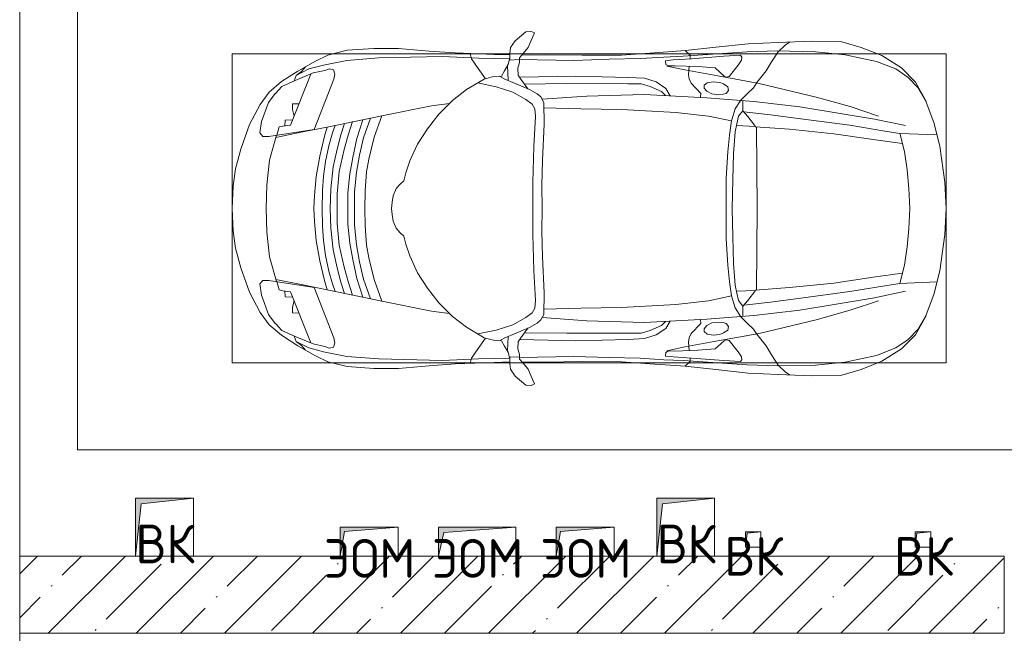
# Model space of a CAD drawing. Header units: millimetres. Extents: x -32229 to 170644, y -13689 to 125138.
# Tile 32 of 256: x -6265 to -1164, y 65050 to 68227. Entities that reach past the tile are written whole.
import ezdxf

# ---------------------------------------------------------------- set-up
doc = ezdxf.new("R2010")
doc.units = ezdxf.units.MM
for name, color, linetype, lineweight in [('A-ANNO-NOTE', 7, 'Continuous', 18), ('A-DETL-GENF', 7, 'Continuous', 18), ('A-FLOR', 7, 'Continuous', 18), ('A-WALL', 7, 'Continuous', 18), ('A-WALL-PATT', 7, 'Continuous', 40), ('C-PRKG', 7, 'Continuous', 18), ('M-EQPM', 7, 'Continuous', 18)]:
    doc.layers.add(name, color=color, linetype=linetype, lineweight=lineweight)
doc.styles.add('GOST Common', font='GOST_Common.ttf', dxfattribs={"height": 200})

# ---------------------------------------------------------------- blocks, each defined once
blk = doc.blocks.new('АР_Машиноместо - 4900x2400_М__5300х2500_-3113489--01 ЭО')
at = {"layer": 'A-DETL-GENF', "color": 253, "lineweight": 13, "true_color": 0xaaaaaa}
for p, q in [((1114.6, 4493), (927, 4466.6)), ((1250, 4500), (1114.6, 4493)), ((1250, 4500), (1385.4, 4493)), ((1385.4, 4493), (1573, 4466.6)), ((927, 4466.6), (804.4, 4436.7)), ((861.2, 4260.3), (869.3, 4451.1)), ((1573, 4466.6), (1695.6, 4436.7)), ((1638.8, 4260.3), (1630.7, 4451.1)), ((686, 4391.6), (596.3, 4340.6)), ((804.4, 4436.7), (686, 4391.6)), ((1695.6, 4436.7), (1814, 4391.6)), ((1814, 4391.6), (1903.7, 4340.6)), ((596.3, 4340.6), (522.5, 4267.9)), ((1903.7, 4340.6), (1977.5, 4267.9)), ((1050.4, 4297.3), (955.5, 4283.9)), ((1146, 4306.7), (1050.4, 4297.3)), ((1250, 4312), (1146, 4306.7)), ((1250, 4312), (1354, 4306.7)), ((1354, 4306.7), (1449.6, 4297.3)), ((1449.6, 4297.3), (1544.5, 4283.9)), ((522.5, 4267.9), (458.6, 4167)), ((955.5, 4283.9), (861, 4259.4)), ((914, 4272.5), (893.6, 4121.6)), ((1544.5, 4283.9), (1639, 4259.4)), ((1586, 4272.5), (1606.4, 4121.6)), ((1977.5, 4267.9), (2041.4, 4167)), ((458.6, 4167), (416.4, 4059.2)), ((2041.4, 4167), (2083.6, 4059.2)), ((893.6, 4121.6), (863.9, 3917.5)), ((1606.4, 4121.6), (1636.1, 3917.5)), ((416.4, 4059.2), (387.4, 3958.4)), ((2083.6, 4059.2), (2112.6, 3958.4)), ((387.4, 3958.4), (384, 3802.9)), ((2112.6, 3958.4), (2116, 3802.9)), ((863.9, 3917.5), (840.1, 3687.8)), ((1636.1, 3917.5), (1659.9, 3687.8)), ((384, 3802.9), (390.2, 3630)), ((2116, 3802.9), (2109.8, 3630)), ((403.8, 3665.5), (388.1, 3688.4)), ((840.1, 3687.8), (826.6, 3509.6)), ((1659.9, 3687.8), (1673.4, 3509.6)), ((2096.2, 3665.5), (2111.9, 3688.4)), ((390.2, 3630), (397.1, 3474.2)), ((438.6, 3629.8), (403.8, 3665.5)), ((491.4, 3594.2), (438.6, 3629.8)), ((2008.6, 3594.2), (2061.4, 3629.8)), ((2061.4, 3629.8), (2096.2, 3665.5)), ((2109.8, 3630), (2102.9, 3474.2)), ((537.9, 3567), (491.4, 3594.2)), ((1962.1, 3567), (2008.6, 3594.2)), ((598.3, 3518.6), (537.9, 3567)), ((1250, 3520.1), (827.2, 3517.2)), ((1250, 3520.1), (1672.8, 3517.2)), ((1901.7, 3518.6), (1962.1, 3567)), ((397.1, 3474.2), (415.7, 3305.9)), ((624.9, 3501.2), (598.3, 3518.6)), ((654.7, 3470.4), (624.9, 3501.2)), ((690.2, 3433.7), (654.7, 3470.4)), ((676.4, 3260.1), (695.7, 3502.8)), ((744.3, 3447), (773.2, 3472.4)), ((773.2, 3472.4), (825.6, 3512.1)), ((825.6, 3512.1), (821, 3413)), ((1674.4, 3512.1), (1679, 3413)), ((1726.8, 3472.4), (1674.4, 3512.1)), ((1755.7, 3447), (1726.8, 3472.4)), ((1823.6, 3260.1), (1804.3, 3502.8)), ((1809.8, 3433.7), (1845.3, 3470.4)), ((1845.3, 3470.4), (1875.1, 3501.2)), ((1875.1, 3501.2), (1901.7, 3518.6)), ((2102.9, 3474.2), (2084.3, 3305.9)), ((456.6, 3434.5), (466.2, 3441.1)), ((462.2, 3347.3), (456.6, 3434.5)), ((466.2, 3441.1), (481.5, 3439.1)), ((481.5, 3439.1), (508, 3422.8)), ((508, 3422.8), (566.8, 3375.1)), ((744.1, 3447.2), (691.3, 3447.2)), ((773, 3424.2), (744.1, 3447.2)), ((811.1, 3414.8), (773, 3424.2)), ((1688.9, 3414.8), (1727, 3424.2)), ((1727, 3424.2), (1755.7, 3447)), ((1755.7, 3447.2), (1808.7, 3447.2)), ((1992, 3422.8), (1933.2, 3375.1)), ((2018.5, 3439.1), (1992, 3422.8)), ((2033.8, 3441.1), (2018.5, 3439.1)), ((2043.4, 3434.5), (2033.8, 3441.1)), ((2037.8, 3347.3), (2043.4, 3434.5)), ((566.8, 3375.1), (569.7, 3360.7)), ((605.2, 3346.8), (620, 3369.3)), ((620, 3369.3), (638.7, 3372.5)), ((638.7, 3372.5), (654.1, 3360.7)), ((853.3, 3407.2), (811.1, 3414.8)), ((965.3, 3397.8), (853.3, 3407.2)), ((1102.5, 3394.3), (965.3, 3397.8)), ((1250, 3391.3), (1102.5, 3394.3)), ((1250, 3391.3), (1397.5, 3394.3)), ((1397.5, 3394.3), (1534.7, 3397.8)), ((1534.7, 3397.8), (1646.7, 3407.2)), ((1646.7, 3407.2), (1688.9, 3414.8)), ((1861.3, 3372.5), (1845.9, 3360.7)), ((1880, 3369.3), (1861.3, 3372.5)), ((1894.8, 3346.8), (1880, 3369.3)), ((1933.2, 3375.1), (1930.3, 3360.7)), ((474.8, 3179.9), (462.2, 3347.3)), ((564.6, 3349.7), (522.2, 3303.2)), ((569.7, 3360.7), (564.6, 3349.7)), ((593.6, 3292.5), (597.1, 3327.4)), ((597.1, 3327.4), (605.2, 3346.8)), ((654.1, 3360.7), (658.7, 3344.5)), ((661.1, 3321.2), (657.2, 3286.3)), ((658.7, 3344.5), (661.1, 3321.2)), ((1841.3, 3344.5), (1838.9, 3321.2)), ((1838.9, 3321.2), (1842.8, 3286.3)), ((1845.9, 3360.7), (1841.3, 3344.5)), ((1902.9, 3327.4), (1894.8, 3346.8)), ((1906.4, 3292.5), (1902.9, 3327.4)), ((1930.3, 3360.7), (1935.4, 3349.7)), ((1935.4, 3349.7), (1977.8, 3303.2)), ((2025.2, 3179.9), (2037.8, 3347.3)), ((415.7, 3305.9), (432.8, 3149.3)), ((522.2, 3303.2), (515.3, 3213.7)), ((599.8, 3262.3), (593.6, 3292.5)), ((657.2, 3286.3), (643.2, 3259.9)), ((1842.8, 3286.3), (1856.8, 3259.9)), ((1900.2, 3262.3), (1906.4, 3292.5)), ((1977.8, 3303.2), (1984.7, 3213.7)), ((2084.3, 3305.9), (2067.1, 3148.3)), ((515.3, 3213.7), (510.9, 3094.6)), ((612.1, 3245.7), (599.8, 3262.3)), ((654.5, 3228.1), (601.7, 3179.4)), ((626.8, 3246.1), (612.1, 3245.7)), ((643.2, 3259.9), (626.8, 3246.1)), ((674.6, 3227.6), (654.5, 3228.1)), ((659.3, 2936), (676.4, 3260.1)), ((1840.7, 2936), (1823.6, 3260.1)), ((1825.4, 3227.6), (1845.5, 3228.1)), ((1845.5, 3228.1), (1898.3, 3179.4)), ((1856.8, 3259.9), (1873.2, 3246.1)), ((1873.2, 3246.1), (1887.9, 3245.7)), ((1887.9, 3245.7), (1900.2, 3262.3)), ((1984.7, 3213.7), (1989.1, 3094.6)), ((456.9, 3174.2), (432.9, 3148.3)), ((475.2, 3173.5), (456.9, 3174.2)), ((480.8, 3085), (474.8, 3179.9)), ((558.4, 3165.4), (513.6, 3168)), ((579.5, 3167.7), (558.4, 3165.4)), ((601.7, 3179.4), (579.5, 3167.7)), ((1898.3, 3179.4), (1920.5, 3167.7)), ((1920.5, 3167.7), (1941.6, 3165.4)), ((1941.6, 3165.4), (1986.4, 3168)), ((2019.2, 3085), (2025.2, 3179.9)), ((2024.8, 3173.5), (2043.1, 3174.2)), ((2043.1, 3174.2), (2067.1, 3148.3)), ((432.8, 3149.3), (446, 2964.8)), ((2067.2, 3149.3), (2054, 2964.8)), ((485.6, 3046.1), (480.8, 3085)), ((512.2, 3061.4), (504.5, 3046.6)), ((510.9, 3094.6), (512.2, 3061.4)), ((1989.1, 3094.6), (1987.8, 3061.4)), ((1987.8, 3061.4), (1995.5, 3046.6)), ((2014.4, 3046.1), (2019.2, 3085)), ((504.5, 3046.6), (485.6, 3046.1)), ((643.6, 3024.6), (618.7, 2966.7)), ((665.1, 3046.1), (643.6, 3024.6)), ((1834.9, 3046.1), (1856.4, 3024.6)), ((1856.4, 3024.6), (1881.3, 2966.7)), ((1995.5, 3046.6), (2014.4, 3046.1)), ((446, 2964.8), (456.1, 2818.3)), ((618.7, 2966.7), (604.4, 2919.4)), ((1881.3, 2966.7), (1895.6, 2919.4)), ((2054, 2964.8), (2043.9, 2818.3)), ((604.4, 2919.4), (604.4, 2850.8)), ((667.8, 2638.3), (659.3, 2936)), ((1832.2, 2638.3), (1840.7, 2936)), ((1895.6, 2919.4), (1895.6, 2850.8)), ((456.1, 2818.3), (456.8, 2613.6)), ((604.4, 2850.8), (603.5, 2534.3)), ((1895.6, 2850.8), (1896.5, 2534.3)), ((2043.9, 2818.3), (2043.2, 2613.6)), ((456.8, 2613.6), (454.5, 2423.6)), ((684.8, 2406.5), (667.8, 2638.3)), ((1815.2, 2406.5), (1832.2, 2638.3)), ((2043.2, 2613.6), (2045.5, 2423.6)), ((603.5, 2534.3), (606.1, 2314.9)), ((1896.5, 2534.3), (1893.9, 2314.9)), ((454.5, 2423.6), (456, 2301.1)), ((672.8, 2399.7), (656.7, 2380.3)), ((700.6, 2415.4), (672.8, 2399.7)), ((813.8, 2416.7), (700.6, 2415.4)), ((999.2, 2409.3), (813.8, 2416.7)), ((1132.7, 2404.6), (999.2, 2409.3)), ((1250, 2406.6), (1132.7, 2404.6)), ((1250, 2406.6), (1367.3, 2404.6)), ((1367.3, 2404.6), (1500.8, 2409.3)), ((1500.8, 2409.3), (1686.2, 2416.7)), ((1686.2, 2416.7), (1799.4, 2415.4)), ((1799.4, 2415.4), (1827.2, 2399.7)), ((1827.2, 2399.7), (1843.3, 2380.3)), ((2045.5, 2423.6), (2044, 2301.1)), ((341.2, 2366.2), (333.1, 2350.6)), ((333.1, 2350.6), (335.2, 2322.3)), ((384.4, 2347.9), (341.2, 2366.2)), ((417.4, 2333.8), (384.4, 2347.9)), ((656.7, 2380.3), (633.8, 2340.5)), ((710, 2355.4), (685.1, 2322.3)), ((734.3, 2368.8), (710, 2355.4)), ((772.7, 2371.5), (734.3, 2368.8)), ((929.1, 2364.1), (772.7, 2371.5)), ((1115.2, 2358.7), (929.1, 2364.1)), ((1250, 2357.8), (1115.2, 2358.7)), ((1250, 2357.8), (1384.8, 2358.7)), ((1384.8, 2358.7), (1570.9, 2364.1)), ((1570.9, 2364.1), (1727.3, 2371.5)), ((1727.3, 2371.5), (1765.7, 2368.8)), ((1765.7, 2368.8), (1790, 2355.4)), ((1790, 2355.4), (1814.9, 2322.3)), ((1843.3, 2380.3), (1866.2, 2340.5)), ((2082.6, 2333.8), (2115.6, 2347.9)), ((2115.6, 2347.9), (2158.8, 2366.2)), ((2158.8, 2366.2), (2166.9, 2350.6)), ((2166.9, 2350.6), (2164.8, 2322.3)), ((335.2, 2322.3), (381.7, 2266.4)), ((449.8, 2306.1), (417.4, 2333.8)), ((470, 2290), (449.8, 2306.1)), ((580.6, 2296), (559, 2282.6)), ((630.6, 2332.9), (580.6, 2296)), ((633.8, 2340.5), (600.8, 2263)), ((685.1, 2322.3), (647.3, 2254.2)), ((1814.9, 2322.3), (1852.7, 2254.2)), ((1866.2, 2340.5), (1899.2, 2263)), ((1869.4, 2332.9), (1919.4, 2296)), ((1919.4, 2296), (1941, 2282.6)), ((2030, 2290), (2050.2, 2306.1)), ((2050.2, 2306.1), (2082.6, 2333.8)), ((2164.8, 2322.3), (2118.3, 2266.4)), ((381.7, 2266.4), (417.4, 2243.4)), ((493.6, 2288.6), (470, 2290)), ((482, 2235.6), (479.1, 2288.7)), ((523.3, 2281.2), (493.6, 2288.6)), ((559, 2282.6), (523.3, 2281.2)), ((600.8, 2263), (579.9, 2213.8)), ((647.3, 2254.2), (619.7, 2168.6)), ((1852.7, 2254.2), (1880.3, 2168.6)), ((1899.2, 2263), (1920.1, 2213.8)), ((1941, 2282.6), (1976.7, 2281.2)), ((1976.7, 2281.2), (2006.4, 2288.6)), ((2006.4, 2288.6), (2030, 2290)), ((2018, 2235.6), (2020.9, 2288.7)), ((2118.3, 2266.4), (2082.6, 2243.4)), ((417.4, 2243.4), (445.1, 2238.7)), ((445.1, 2238.7), (481.8, 2239.5)), ((453, 2159.1), (455, 2238.9)), ((505.1, 2230), (467.5, 2239.2)), ((536.7, 2211.8), (505.1, 2230)), ((586.6, 2231.3), (510.1, 2227.1)), ((564.3, 2195.4), (536.7, 2211.8)), ((567.1, 2153.8), (564.3, 2195.4)), ((579.9, 2213.8), (564.9, 2186.5)), ((1913.4, 2231.3), (1989.9, 2227.1)), ((1920.1, 2213.8), (1935.1, 2186.5)), ((1932.9, 2153.8), (1935.7, 2195.4)), ((1935.7, 2195.4), (1963.3, 2211.8)), ((1963.3, 2211.8), (1994.9, 2230)), ((1994.9, 2230), (2032.5, 2239.2)), ((2054.9, 2238.7), (2018.2, 2239.5)), ((2047, 2159.1), (2045, 2238.9)), ((2082.6, 2243.4), (2054.9, 2238.7)), ((444.9, 1956.8), (453, 2159.1)), ((580.7, 2105.7), (567.1, 2153.8)), ((619.7, 2168.6), (600.3, 2072.7)), ((1880.3, 2168.6), (1899.7, 2072.7)), ((1919.3, 2105.7), (1932.9, 2153.8)), ((2055.1, 1956.8), (2047, 2159.1)), ((578.8, 2112.6), (525.5, 2074.6)), ((634.6, 2015), (580.7, 2105.7)), ((1865.4, 2015), (1919.3, 2105.7)), ((1921.2, 2112.6), (1974.5, 2074.6)), ((475.1, 2041), (447.5, 2034.4)), ((525.5, 2074.6), (475.1, 2041)), ((1974.5, 2074.6), (2024.9, 2041)), ((2024.9, 2041), (2052.5, 2034.4)), ((690.7, 1941.6), (634.6, 2015)), ((1809.3, 1941.6), (1865.4, 2015)), ((434.8, 1820.7), (444.9, 1956.8)), ((761.1, 1871.7), (690.7, 1941.6)), ((1738.9, 1871.7), (1809.3, 1941.6)), ((2065.2, 1820.7), (2055.1, 1956.8)), ((718.3, 1834.2), (705.7, 1926.7)), ((1781.7, 1834.2), (1794.3, 1926.7)), ((837.5, 1812.1), (761.1, 1871.7)), ((1662.5, 1812.1), (1738.9, 1871.7)), ((422, 1662.9), (434.8, 1820.7)), ((770, 1576.5), (718.3, 1834.2)), ((917, 1761.1), (837.5, 1812.1)), ((1583, 1761.1), (1662.5, 1812.1)), ((1730, 1576.5), (1781.7, 1834.2)), ((2078, 1662.9), (2065.2, 1820.7)), ((1004.2, 1721.4), (917, 1761.1)), ((1495.8, 1721.4), (1583, 1761.1)), ((1064.9, 1700.5), (1004.2, 1721.4)), ((1107.2, 1689.8), (1064.9, 1700.5)), ((1123.5, 1670.9), (1107.2, 1689.8)), ((1376.5, 1670.9), (1392.8, 1689.8)), ((1392.8, 1689.8), (1435.1, 1700.5)), ((1435.1, 1700.5), (1495.8, 1721.4)), ((422, 1534.1), (422, 1662.9)), ((1147.5, 1650.5), (1123.5, 1670.9)), ((1184.7, 1635.7), (1147.5, 1650.5)), ((1217.8, 1629.1), (1184.7, 1635.7)), ((1282.2, 1629.1), (1315.3, 1635.7)), ((1315.3, 1635.7), (1352.5, 1650.5)), ((1352.5, 1650.5), (1376.5, 1670.9)), ((2078, 1534.1), (2078, 1662.9)), ((1217.8, 1629.1), (1250, 1626.8)), ((1282.2, 1629.1), (1250, 1626.8)), ((430.8, 1396.6), (422, 1534.1)), ((826.8, 1300.9), (770, 1576.5)), ((881.7, 1536.4), (770, 1576.5)), ((994.9, 1509.3), (881.7, 1536.4)), ((1505.1, 1509.3), (1618.3, 1536.4)), ((1618.3, 1536.4), (1730, 1576.5)), ((1673.2, 1300.9), (1730, 1576.5)), ((2069.2, 1396.6), (2078, 1534.1)), ((884.3, 1480.8), (782, 1518.1)), ((973.4, 1459.7), (884.3, 1480.8)), ((1060, 1496.1), (994.9, 1509.3)), ((1159.3, 1489.1), (1060, 1496.1)), ((1250, 1488.3), (1159.3, 1489.1)), ((1250, 1488.3), (1340.7, 1489.1)), ((1340.7, 1489.1), (1440, 1496.1)), ((1440, 1496.1), (1505.1, 1509.3)), ((1526.6, 1459.7), (1615.7, 1480.8)), ((1615.7, 1480.8), (1718, 1518.1)), ((887, 1446.5), (790.4, 1477.3)), ((986.2, 1425.6), (887, 1446.5)), ((1061.9, 1445.7), (973.4, 1459.7)), ((1163.9, 1435.1), (1061.9, 1445.7)), ((1250, 1435.1), (1163.9, 1435.1)), ((1250, 1435.1), (1336.1, 1435.1)), ((1336.1, 1435.1), (1438.1, 1445.7)), ((1438.1, 1445.7), (1526.6, 1459.7)), ((1513.8, 1425.6), (1613, 1446.5)), ((1613, 1446.5), (1709.6, 1477.3)), ((455.7, 1296.1), (430.8, 1396.6)), ((871.4, 1401.1), (800.5, 1424.6)), ((873.8, 1361.2), (809.9, 1383.1)), ((945.3, 1380.6), (871.4, 1401.1)), ((1059, 1354.8), (945.3, 1380.6)), ((1070, 1410.4), (986.2, 1425.6)), ((1168.3, 1399.8), (1070, 1410.4)), ((1250, 1400.1), (1168.3, 1399.8)), ((1250, 1400.1), (1331.7, 1399.8)), ((1331.7, 1399.8), (1430, 1410.4)), ((1430, 1410.4), (1513.8, 1425.6)), ((1441, 1354.8), (1554.7, 1380.6)), ((1554.7, 1380.6), (1628.6, 1401.1)), ((1626.2, 1361.2), (1690.1, 1383.1)), ((1628.6, 1401.1), (1699.5, 1424.6)), ((2044.3, 1296.1), (2069.2, 1396.6)), ((531.8, 1326), (554.4, 1333.3)), ((554.4, 1333.3), (580.7, 1327.1)), ((580.7, 1327.1), (841.1, 1225.9)), ((859.1, 1321.2), (819.9, 1334.4)), ((958.3, 1341.1), (873.8, 1361.2)), ((1035, 1323.2), (958.3, 1341.1)), ((1174.5, 1344.2), (1059, 1354.8)), ((1250, 1344.9), (1174.5, 1344.2)), ((1250, 1344.9), (1325.5, 1344.2)), ((1325.5, 1344.2), (1441, 1354.8)), ((1465, 1323.2), (1541.7, 1341.1)), ((1541.7, 1341.1), (1626.2, 1361.2)), ((1640.9, 1321.2), (1680.1, 1334.4)), ((1919.3, 1327.1), (1658.9, 1225.9)), ((1945.6, 1333.3), (1919.3, 1327.1)), ((1968.2, 1326), (1945.6, 1333.3)), ((487.4, 1232.1), (455.7, 1296.1)), ((527.2, 1305.2), (531.8, 1326)), ((535, 1280.6), (527.2, 1305.2)), ((548.2, 1220.1), (535, 1280.6)), ((853.8, 1167.4), (826.8, 1300.9)), ((876.3, 1278.7), (828.3, 1293.7)), ((925.2, 1301.6), (859.1, 1321.2)), ((978.6, 1254.6), (876.3, 1278.7)), ((1007.1, 1283.7), (925.2, 1301.6)), ((1083.6, 1274.6), (1007.1, 1283.7)), ((1148.3, 1312.4), (1035, 1323.2)), ((1250, 1309.3), (1148.3, 1312.4)), ((1250, 1309.3), (1351.7, 1312.4)), ((1351.7, 1312.4), (1465, 1323.2)), ((1416.4, 1274.6), (1492.9, 1283.7)), ((1492.9, 1283.7), (1574.8, 1301.6)), ((1521.4, 1254.6), (1623.7, 1278.7)), ((1574.8, 1301.6), (1640.9, 1321.2)), ((1623.7, 1278.7), (1671.7, 1293.7)), ((1646.2, 1167.4), (1673.2, 1300.9)), ((1951.8, 1220.1), (1965, 1280.6)), ((1965, 1280.6), (1972.8, 1305.2)), ((1972.8, 1305.2), (1968.2, 1326)), ((2012.6, 1232.1), (2044.3, 1296.1)), ((539.3, 1140.4), (487.4, 1232.1)), ((841.1, 1225.9), (877.7, 991.4)), ((1084.1, 1236), (978.6, 1254.6)), ((1159.1, 1267.9), (1083.6, 1274.6)), ((1182.5, 1227.5), (1084.1, 1236)), ((1250, 1266.6), (1159.1, 1267.9)), ((1250, 1223.7), (1182.5, 1227.5)), ((1250, 1266.6), (1340.9, 1267.9)), ((1250, 1223.7), (1317.5, 1227.5)), ((1317.5, 1227.5), (1415.9, 1236)), ((1340.9, 1267.9), (1416.4, 1274.6)), ((1415.9, 1236), (1521.4, 1254.6)), ((1658.9, 1225.9), (1622.3, 991.4)), ((1960.7, 1140.4), (2012.6, 1232.1)), ((540.4, 1159.6), (516.2, 1180.5)), ((586.9, 1126.3), (548.2, 1220.1)), ((1913.1, 1126.3), (1951.8, 1220.1)), ((1959.6, 1159.6), (1983.8, 1180.5)), ((593.2, 1056.8), (539.3, 1140.4)), ((561.3, 1132.6), (540.4, 1159.6)), ((589, 1121.6), (561.3, 1132.6)), ((617.9, 1057.3), (586.9, 1126.3)), ((882.6, 1027.5), (853.8, 1167.4)), ((1617.4, 1027.5), (1646.2, 1167.4)), ((1882.1, 1057.3), (1913.1, 1126.3)), ((1906.8, 1056.8), (1960.7, 1140.4)), ((1911, 1121.6), (1938.7, 1132.6)), ((1938.7, 1132.6), (1959.6, 1159.6)), ((647.2, 992.8), (593.2, 1056.8)), ((654.7, 1024.4), (617.9, 1057.3)), ((700.9, 989.1), (655, 1024.3)), ((1000.2, 994.5), (871.4, 1031.3)), ((1499.8, 994.5), (1628.6, 1031.3)), ((1799.1, 989.1), (1845, 1024.3)), ((1845.3, 1024.4), (1882.1, 1057.3)), ((1852.8, 992.8), (1906.8, 1056.8)), ((711.9, 946.2), (647.2, 992.8)), ((800.1, 952.6), (700.9, 989.1)), ((877.7, 991.4), (877.7, 958.9)), ((1127.4, 979.8), (1000.2, 994.5)), ((1250, 977.6), (1127.4, 979.8)), ((1250, 977.6), (1372.6, 979.8)), ((1372.6, 979.8), (1499.8, 994.5)), ((1622.3, 991.4), (1622.3, 958.9)), ((1699.9, 952.6), (1799.1, 989.1)), ((1788.1, 946.2), (1852.8, 992.8)), ((815.8, 891), (711.9, 946.2)), ((859, 944.1), (800.1, 952.6)), ((877.7, 958.9), (859, 944.1)), ((1622.3, 958.9), (1641, 944.1)), ((1641, 944.1), (1699.9, 952.6)), ((1684.2, 891), (1788.1, 946.2)), ((943.3, 845.1), (815.8, 891)), ((1556.7, 845.1), (1684.2, 891)), ((1044.2, 818.6), (943.3, 845.1)), ((1132.7, 806), (1044.2, 818.6)), ((1367.3, 806), (1455.8, 818.6)), ((1455.8, 818.6), (1556.7, 845.1)), ((1250, 800), (1132.7, 806)), ((1250, 800), (1367.3, 806))]:
    blk.add_line(p, q, dxfattribs=at)
at = {"layer": 'A-DETL-GENF', "color": 254, "lineweight": 13, "true_color": 0xd4d4d4}
for p, q in [((696.3, 4395.8), (625, 4354.8)), ((1803.7, 4395.8), (1875, 4354.8)), ((625, 4354.8), (571.5, 4303.1)), ((1875, 4354.8), (1928.5, 4303.1)), ((571.5, 4303.1), (527.8, 4239.8)), ((786.9, 4128.3), (821.1, 4289.8)), ((1713.1, 4128.3), (1678.9, 4289.8)), ((1928.5, 4303.1), (1972.2, 4239.8)), ((527.8, 4239.8), (488.6, 4138.1)), ((849, 4182.8), (861.2, 4260.3)), ((1651, 4182.8), (1638.8, 4260.3)), ((1972.2, 4239.8), (2011.4, 4138.1)), ((488.6, 4138.1), (454.7, 3976.8)), ((722.7, 4001.8), (771.7, 4149.8)), ((819.4, 4000.8), (849, 4182.8)), ((1680.6, 4000.8), (1651, 4182.8)), ((1777.3, 4001.8), (1728.3, 4149.8)), ((2011.4, 4138.1), (2045.3, 3976.8)), ((723.2, 3741.5), (786.9, 4128.3)), ((1776.8, 3741.5), (1713.1, 4128.3)), ((673.6, 3827.1), (722.7, 4001.8)), ((785.7, 3746.6), (819.4, 4000.8)), ((1714.3, 3746.6), (1680.6, 4000.8)), ((1826.4, 3827.1), (1777.3, 4001.8)), ((454.7, 3976.8), (438.6, 3823.4)), ((2045.3, 3976.8), (2061.4, 3823.4)), ((602.3, 3530.2), (673.6, 3827.1)), ((1897.7, 3530.2), (1826.4, 3827.1)), ((438.6, 3823.4), (434.2, 3623.7)), ((2061.4, 3823.4), (2065.8, 3623.7)), ((695.7, 3502.8), (723.2, 3741.5)), ((765.5, 3589.1), (785.7, 3746.6)), ((1734.5, 3589.1), (1714.3, 3746.6)), ((1804.3, 3502.8), (1776.8, 3741.5)), ((434.2, 3623.7), (439.5, 3468.5)), ((2065.8, 3623.7), (2060.5, 3468.5)), ((749.1, 3450.8), (765.5, 3589.1)), ((1750.9, 3450.8), (1734.5, 3589.1)), ((564, 3316.2), (602.3, 3530.2)), ((1936, 3316.2), (1897.7, 3530.2)), ((439.5, 3468.5), (462, 3136.6)), ((734.6, 3405.8), (688.5, 3435.5)), ((1765.4, 3405.8), (1811.5, 3435.5)), ((2060.5, 3468.5), (2038, 3136.6)), ((797.1, 3388.2), (734.6, 3405.8)), ((771.7, 3268.5), (797.1, 3388.2)), ((870, 3377.1), (797.1, 3388.2)), ((957.1, 3368.9), (870, 3377.1)), ((1093.5, 3360.7), (957.1, 3368.9)), ((1406.5, 3360.7), (1542.9, 3368.9)), ((1542.9, 3368.9), (1630, 3377.1)), ((1630, 3377.1), (1702.9, 3388.2)), ((1702.9, 3388.2), (1765.4, 3405.8)), ((1728.3, 3268.5), (1702.9, 3388.2)), ((532.7, 3145.9), (564, 3316.2)), ((1250, 3360.7), (1093.5, 3360.7)), ((1250, 3360.7), (1406.5, 3360.7)), ((1967.3, 3145.9), (1936, 3316.2)), ((752.8, 3099), (771.7, 3268.5)), ((1747.2, 3099), (1728.3, 3268.5)), ((462, 3136.6), (466.3, 3036.3)), ((512.5, 3053.2), (532.7, 3145.9)), ((1987.5, 3053.2), (1967.3, 3145.9)), ((2038, 3136.6), (2033.7, 3036.3)), ((629, 3048.1), (666.7, 3069.7)), ((737.8, 2818.3), (752.8, 3099)), ((1762.2, 2818.3), (1747.2, 3099)), ((1871, 3048.1), (1833.3, 3069.7)), ((466.3, 3036.3), (473.9, 2913.7)), ((595.2, 2997.9), (629, 3048.1)), ((1904.8, 2997.9), (1871, 3048.1)), ((2033.7, 3036.3), (2026.1, 2913.7)), ((575.7, 2937.4), (595.2, 2997.9)), ((1924.3, 2937.4), (1904.8, 2997.9)), ((473.9, 2913.7), (477.8, 2754.7)), ((571.6, 2853.3), (575.7, 2937.4)), ((1928.4, 2853.3), (1924.3, 2937.4)), ((2026.1, 2913.7), (2022.2, 2754.7)), ((564.4, 2580.5), (571.6, 2853.3)), ((733.8, 2606.7), (737.8, 2818.3)), ((1766.2, 2606.7), (1762.2, 2818.3)), ((1935.6, 2580.5), (1928.4, 2853.3)), ((477.8, 2754.7), (483.3, 2571.4)), ((2022.2, 2754.7), (2016.7, 2571.4)), ((728.4, 2415.7), (733.8, 2606.7)), ((1771.6, 2415.7), (1766.2, 2606.7)), ((483.3, 2571.4), (478, 2290)), ((570.6, 2291.4), (564.4, 2580.5)), ((1929.4, 2291.4), (1935.6, 2580.5)), ((2016.7, 2571.4), (2022, 2290)), ((471.8, 2077.7), (474.5, 2239.3)), ((2028.2, 2077.7), (2025.5, 2239.3)), ((462.8, 1889.5), (471.8, 2077.7)), ((2037.2, 1889.5), (2028.2, 2077.7)), ((470.9, 1561.4), (462.8, 1889.5)), ((2029.1, 1561.4), (2037.2, 1889.5)), ((483.4, 1395.6), (470.9, 1561.4)), ((2016.6, 1395.6), (2029.1, 1561.4)), ((507.4, 1274.3), (483.4, 1395.6)), ((1992.6, 1274.3), (2016.6, 1395.6)), ((527.9, 1198.6), (507.4, 1274.3)), ((1972.1, 1198.6), (1992.6, 1274.3)), ((561.7, 1132.1), (527.9, 1198.6)), ((818.8, 1102.9), (554, 1208.1)), ((1681.2, 1102.9), (1946, 1208.1)), ((1938.3, 1132.1), (1972.1, 1198.6)), ((709.1, 1112.7), (708.2, 1146.9)), ((1790.9, 1112.7), (1791.8, 1146.9)), ((737.7, 1113.6), (709.1, 1112.7)), ((772.6, 1121.3), (737.7, 1113.6)), ((792.9, 1076.2), (791.2, 1114.5)), ((823.3, 1074.4), (792.9, 1076.2)), ((824.1, 1063.7), (818.8, 1102.9)), ((1675.9, 1063.7), (1681.2, 1102.9)), ((1676.7, 1074.4), (1707.1, 1076.2)), ((1707.1, 1076.2), (1708.8, 1114.5)), ((1727.4, 1121.3), (1762.3, 1113.6)), ((1762.3, 1113.6), (1790.9, 1112.7)), ((827.7, 1045), (824.1, 1063.7)), ((871.3, 1031.9), (827.7, 1045)), ((1628.7, 1031.9), (1672.3, 1045)), ((1672.3, 1045), (1675.9, 1063.7))]:
    blk.add_line(p, q, dxfattribs=at)
at = {"layer": 'C-PRKG', "color": 253, "lineweight": 13, "true_color": 0xaaaaaa}
for p, q in [((2500, 0), (2500, 5300)), ((450, 4500), (2050, 4500)), ((450, 800), (450, 4500)), ((2050, 800), (2050, 4500)), ((450, 800), (2050, 800)), ((2500, 0), (0, 0))]:
    blk.add_line(p, q, dxfattribs=at)
blk = doc.blocks.new('АР_Канал вертикальный прямоугольный - ВК-5095531--01 ЭО')
at = {"layer": 'M-EQPM', "lineweight": 13, "true_color": 0xe2e2e2}
blk.add_hatch(color=254, dxfattribs=at).paths.add_polyline_path([(-150, -150), (-120, 120), (150, 150), (-150, 150)])
at = {"layer": 'M-EQPM', "color": 253, "lineweight": 13, "true_color": 0xaaaaaa}
for p, q in [((150, 150), (-150, 150)), ((-150, 150), (-150, -150)), ((150, 150), (-150, 150)), ((-150, 150), (-150, -150)), ((-150, -150), (-150, 150)), ((-150, 150), (150, 150)), ((-150, -150), (-120, 120)), ((-150, -150), (-120, 120)), ((-120, 120), (150, 150)), ((-120, 120), (150, 150)), ((150, -150), (150, 150)), ((150, 150), (150, -150)), ((-150, -150), (150, -150)), ((150, -150), (-150, -150))]:
    blk.add_line(p, q, dxfattribs=at)
blk = doc.blocks.new('АР_Канал вертикальный прямоугольный - ЭОМ-5095571--01 ЭО')
at = {"layer": 'M-EQPM', "lineweight": 13, "true_color": 0xe2e2e2}
blk.add_hatch(color=254, dxfattribs=at).paths.add_polyline_path([(-200, -75), (-172.5, 47.5), (200, 75), (-200, 75)])
at = {"layer": 'M-EQPM', "color": 253, "lineweight": 13, "true_color": 0xaaaaaa}
for p, q in [((200, 75), (-200, 75)), ((-200, 75), (-200, -75)), ((200, 75), (-200, 75)), ((-200, 75), (-200, -75)), ((-200, -75), (-200, 75)), ((-200, 75), (200, 75)), ((-172.5, 47.5), (200, 75)), ((-172.5, 47.5), (200, 75)), ((200, -75), (200, 75)), ((200, 75), (200, -75)), ((-200, -75), (-172.5, 47.5)), ((-200, -75), (-172.5, 47.5)), ((-200, -75), (200, -75)), ((200, -75), (-200, -75))]:
    blk.add_line(p, q, dxfattribs=at)
blk = doc.blocks.new('АР_Канал вертикальный прямоугольный - ЭОМ-5095570--01 ЭО')
at = {"layer": 'M-EQPM', "lineweight": 13, "true_color": 0xe2e2e2}
blk.add_hatch(color=254, dxfattribs=at).paths.add_polyline_path([(-150, -75), (-127.5, 52.5), (150, 75), (-150, 75)])
at = {"layer": 'M-EQPM', "color": 253, "lineweight": 13, "true_color": 0xaaaaaa}
for p, q in [((150, 75), (-150, 75)), ((-150, 75), (-150, -75)), ((150, 75), (-150, 75)), ((-150, 75), (-150, -75)), ((-150, -75), (-150, 75)), ((-150, 75), (150, 75)), ((-150, -75), (-127.5, 52.5)), ((-150, -75), (-127.5, 52.5)), ((-127.5, 52.5), (150, 75)), ((-127.5, 52.5), (150, 75)), ((150, -75), (150, 75)), ((150, 75), (150, -75)), ((-150, -75), (150, -75)), ((150, -75), (-150, -75))]:
    blk.add_line(p, q, dxfattribs=at)
blk = doc.blocks.new('АР_Канал вертикальный прямоугольный - ВК-5095555--01 ЭО')
at = {"layer": 'M-EQPM', "lineweight": 13, "true_color": 0xe2e2e2}
blk.add_hatch(color=254, dxfattribs=at).paths.add_polyline_path([(-40, -40), (-32, 32), (40, 40), (-40, 40)])
at = {"layer": 'M-EQPM', "color": 253, "lineweight": 13, "true_color": 0xaaaaaa}
for p, q in [((40, 40), (-40, 40)), ((-40, 40), (-40, -40)), ((40, 40), (-40, 40)), ((-40, 40), (-40, -40)), ((-40, -40), (-40, 40)), ((-40, 40), (40, 40)), ((-40, -40), (-32, 32)), ((-40, -40), (-32, 32)), ((-32, 32), (40, 40)), ((-32, 32), (40, 40)), ((40, -40), (40, 40)), ((40, 40), (40, -40)), ((-40, -40), (40, -40)), ((40, -40), (-40, -40))]:
    blk.add_line(p, q, dxfattribs=at)
blk = doc.blocks.new('Наметкина 10_РД_АР_П_rvt-1--01 ЭО')
at = {"layer": 'A-WALL-PATT', "lineweight": 5, "true_color": 0xaaaaaa}
h = blk.add_hatch(dxfattribs=at)
h.set_pattern_fill('FP_1', color=253, style=0, pattern_type=2)
h.set_pattern_definition([(45, (0, 0), (-228.0985, 228.0985), []), (45, (228.1, 0), (-228.0985, 228.0985), [403.225, -80.645, 6.706, -73.939])])
h.paths.add_polyline_path([(-2934.7, 65050), (-1164.7, 65050), (-1164.7, 65450), (-6264.7, 65450), (-6264.7, 65050), (-2964.7, 65050)])
at = {"layer": 'A-FLOR', "color": 253, "lineweight": 13, "true_color": 0xaaaaaa}
for p, q in [((-6264.7, 71500), (-6264.7, 65450)), ((-6264.7, 65450), (-6264.7, 71500)), ((-6264.7, 65050), (-6264.7, 59250)), ((-6264.7, 59750), (-6264.7, 65050))]:
    blk.add_line(p, q, dxfattribs=at)
at = {"layer": 'A-WALL', "color": 253, "lineweight": 13, "true_color": 0xaaaaaa}
for p, q in [((-5664.7, 65450), (-6264.7, 65450)), ((-6264.7, 65450), (-6264.7, 65050)), ((-4604.7, 65450), (-5364.7, 65450)), ((-4094.7, 65450), (-4304.7, 65450)), ((-3484.7, 65450), (-3694.7, 65450)), ((-2964.7, 65450), (-3184.7, 65450)), ((-1164.7, 65450), (-2664.7, 65450)), ((-1164.7, 65050), (-1164.7, 65450)), ((-6264.7, 65050), (-1164.7, 65050))]:
    blk.add_line(p, q, dxfattribs=at)
at = {"layer": 'C-PRKG', "color": 253, "lineweight": 13, "true_color": 0xaaaaaa, "rotation": 269.9999999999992}
blk.add_blockref('АР_Машиноместо - 4900x2400_М__5300х2500_-3113489--01 ЭО', (-5964.7, 68500), dxfattribs=at)
at = {"layer": 'M-EQPM', "color": 253, "lineweight": 13, "true_color": 0xaaaaaa}
for name, p in [('АР_Канал вертикальный прямоугольный - ВК-5095531--01 ЭО', (-5514.7, 65600)), ('АР_Канал вертикальный прямоугольный - ВК-5095531--01 ЭО', (-2814.7, 65600)), ('АР_Канал вертикальный прямоугольный - ЭОМ-5095570--01 ЭО', (-4454.7, 65525)), ('АР_Канал вертикальный прямоугольный - ЭОМ-5095571--01 ЭО', (-3894.7, 65525)), ('АР_Канал вертикальный прямоугольный - ЭОМ-5095570--01 ЭО', (-3334.7, 65525)), ('АР_Канал вертикальный прямоугольный - ВК-5095555--01 ЭО', (-2464.7, 65536)), ('АР_Канал вертикальный прямоугольный - ВК-5095555--01 ЭО', (-1584.7, 65536))]:
    blk.add_blockref(name, p, dxfattribs=at)
at = {"layer": 'A-ANNO-NOTE', "color": 253, "lineweight": 5, "true_color": 0xaaaaaa, "char_height": 200, "attachment_point": 5, "line_spacing_factor": 1.022766, "style": 'GOST Common'}
for s, insert, width in [('\\pt2540,5080,7620,10160,12700,15240,17780,20320,22860,25400,27940,30480,33020,35560,38100,40640,43180,45720,48260,50800,53340,55880,58420,60960,63500,66040,68580,71120,73660,76200,78740,81280;ВК', (-5511.9, 65512.7), 344), ('\\pt2540,5080,7620,10160,12700,15240,17780,20320,22860,25400,27940,30480,33020,35560,38100,40640,43180,45720,48260,50800,53340,55880,58420,60960,63500,66040,68580,71120,73660,76200,78740,81280;ВК', (-2811.9, 65512.7), 344), ('\\pt2540,5080,7620,10160,12700,15240,17780,20320,22860,25400,27940,30480,33020,35560,38100,40640,43180,45720,48260,50800,53340,55880,58420,60960,63500,66040,68580,71120,73660,76200,78740,81280;ВК', (-2461.9, 65448.7), 344), ('\\pt2540,5080,7620,10160,12700,15240,17780,20320,22860,25400,27940,30480,33020,35560,38100,40640,43180,45720,48260,50800,53340,55880,58420,60960,63500,66040,68580,71120,73660,76200,78740,81280;ВК', (-1581.9, 65448.7), 344), ('\\pt2540,5080,7620,10160,12700,15240,17780,20320,22860,25400,27940,30480,33020,35560,38100,40640,43180,45720,48260,50800,53340,55880,58420,60960,63500,66040,68580,71120,73660,76200,78740,81280;ЭОМ', (-4451.9, 65437.7), 530), ('\\pt2540,5080,7620,10160,12700,15240,17780,20320,22860,25400,27940,30480,33020,35560,38100,40640,43180,45720,48260,50800,53340,55880,58420,60960,63500,66040,68580,71120,73660,76200,78740,81280;ЭОМ', (-3891.9, 65437.7), 530), ('\\pt2540,5080,7620,10160,12700,15240,17780,20320,22860,25400,27940,30480,33020,35560,38100,40640,43180,45720,48260,50800,53340,55880,58420,60960,63500,66040,68580,71120,73660,76200,78740,81280;ЭОМ', (-3331.9, 65437.7), 530)]:
    blk.add_mtext(s, dxfattribs=dict(at, insert=insert, width=width))

msp = doc.modelspace()

# ---------------------------------------------------------------- block references
at = {"lineweight": 5}
msp.add_blockref('Наметкина 10_РД_АР_П_rvt-1--01 ЭО', (0, 0), dxfattribs=at)

doc.saveas('drawing.dxf')
